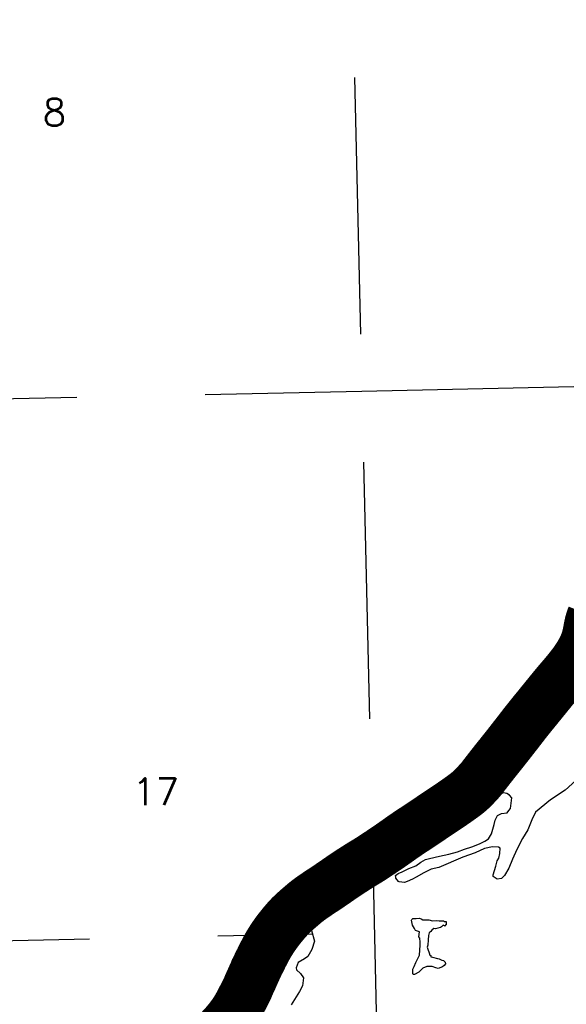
# Model space of a CAD drawing. Header units: feet. Extents: x 18803 to 104580, y -6601 to 116448.
# Tile 51 of 95: x 25977 to 31304, y 98752 to 108346. Entities that reach past the tile are written whole.
import ezdxf

# ---------------------------------------------------------------- set-up
doc = ezdxf.new("R2010")
doc.units = ezdxf.units.FT
doc.header["$LTSCALE"] = 100
doc.header["$MEASUREMENT"] = 0
doc.linetypes.add('DASHED', pattern=[0.75, 0.5, -0.25])
for name, color, linetype in [('ELPC BOLD TITLE SHEET', 3, 'Continuous'), ('ELPC-XIST', 6, 'Continuous'), ('ELRGOV-SECTION', 253, 'DASHED'), ('ET-SEC NUMBS', 253, 'Continuous'), ('SL-VICINITY MAP', 2, 'Continuous')]:
    doc.layers.add(name, color=color, linetype=linetype)
doc.styles.add('L2640', font='simplex.shx', dxfattribs={"height": 264})

msp = doc.modelspace()

# ---------------------------------------------------------------- linework, layer by layer
at = {"layer": 'ELPC BOLD TITLE SHEET', "const_width": 500}
msp.add_lwpolyline([(27923.10710400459, 98495.82380914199), (27935.69935028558, 98508.54735697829), (27956.1999369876, 98530.23041120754), (27956.76836106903, 98530.84408680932), (27974.23430977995, 98550.09207388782), (27987.43952828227, 98565.25253031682), (27987.97902673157, 98565.88482795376), (28010.17684822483, 98592.44531966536), (28016.3496858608, 98600.12856402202), (28016.71697696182, 98600.59254567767), (28043.17854849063, 98634.52060483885), (28043.63058927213, 98635.11110386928), (28043.69646329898, 98635.20441585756), (28067.88413518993, 98669.56773353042), (28068.47457490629, 98670.42980209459), (28073.34536315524, 98677.7402939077), (28091.14698254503, 98706.37396250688), (28091.52730556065, 98706.9982100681), (28099.27481409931, 98719.9770430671), (28113.23363720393, 98744.60046302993), (28113.54897016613, 98745.16742480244), (28123.17891118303, 98762.818779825), (28134.04290095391, 98783.74430085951), (28134.12353643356, 98783.90047619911), (28146.28811074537, 98807.59186069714), (28146.44726735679, 98807.89840672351), (28154.43900551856, 98823.12209569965), (28154.7125297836, 98823.65325913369), (28168.33721246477, 98850.63105572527), (28168.39666953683, 98850.7482875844), (28173.18894686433, 98860.15744606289), (28173.30545325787, 98860.38808880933), (28187.32732522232, 98888.37754454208), (28187.47374813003, 98888.67284766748), (28187.4829417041, 98888.6915705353), (28187.48739822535, 98888.700660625), (28187.49185485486, 98888.70974513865), (28196.69190038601, 98907.48133344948), (28196.72668547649, 98907.55248081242), (28200.09421135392, 98914.45699341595), (28203.28661534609, 98922.34467151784), (28203.41217088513, 98922.65859949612), (28206.06948885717, 98929.382895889), (28208.17977269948, 98935.66163450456), (28210.06980563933, 98940.41429917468), (28210.72139181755, 98941.95381144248), (28212.8962943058, 98946.79318911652), (28215.23935704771, 98951.53541579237), (28215.39826925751, 98951.85304113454), (28217.58960896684, 98956.1787855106), (28218.06490804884, 98957.15521651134), (28220.55646997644, 98962.48792587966), (28220.57349809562, 98962.52454855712), (28220.59056857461, 98962.56114479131), (28222.10772676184, 98965.82960259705), (28222.65649643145, 98967.08072066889), (28225.73521365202, 98974.52748047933), (28225.93434290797, 98974.99815957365), (28226.44316656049, 98976.1738717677), (28230.59557985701, 98985.36393838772), (28231.36342922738, 98986.98238771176), (28231.37696668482, 98987.01088268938), (28234.7898735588, 98994.18493021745), (28236.77312721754, 98998.25888011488), (28237.29361048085, 98999.27504346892), (28238.94943604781, 99002.3517150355), (28239.94678764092, 99004.40291618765), (28241.60264851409, 99008.19781799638), (28243.50910001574, 99012.68691637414), (28243.65051607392, 99013.02594711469), (28245.89648633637, 99018.50930694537), (28246.77766582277, 99020.71637537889), (28250.16748995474, 99028.56313434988), (28252.05748298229, 99032.7433541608), (28252.07033915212, 99032.7719109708), (28252.08328340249, 99032.80058222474), (28254.34386325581, 99037.82927228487), (28254.35403003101, 99037.85181149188), (28254.36419905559, 99037.87440612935), (28258.60694070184, 99047.26975373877), (28258.95495572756, 99048.01136878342), (28262.95824229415, 99056.86962708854), (28265.87281587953, 99063.0318824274), (28265.9458328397, 99063.18506098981), (28266.99281863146, 99065.36447719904), (28269.7525023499, 99071.0548171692), (28271.31468166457, 99075.0543793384), (28271.85981751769, 99076.8578392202), (28272.31181199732, 99078.22573586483), (28272.63751624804, 99079.1333156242), (28273.44654790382, 99081.77149974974), (28274.1750462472, 99083.9248055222), (28277.53047748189, 99089.43597950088), (28278.79743958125, 99091.73958689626), (28279.02374968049, 99092.19776931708), (28283.9173658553, 99102.83713952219), (28284.29112239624, 99103.68347766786), (28285.22246624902, 99105.88242065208), (28285.73203218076, 99107.02062947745), (28288.84309596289, 99113.60886429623), (28289.04345151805, 99114.0414068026), (28291.56856104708, 99119.60004444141), (28292.0534012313, 99120.62151001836), (28292.94234300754, 99122.41634227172), (28293.18548053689, 99122.91734132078), (28296.34288866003, 99129.55846499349), (28296.4942623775, 99129.88083620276), (28297.57021328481, 99132.20104996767), (28298.51729708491, 99134.37363128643), (28298.55832478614, 99134.46809131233), (28300.71477156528, 99139.45115248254), (28304.04345690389, 99146.5162734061), (28305.42520307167, 99148.96603650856), (28310.11615140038, 99158.39180390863), (28316.70192496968, 99170.69144698), (28320.12151933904, 99177.19210452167), (28320.6680669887, 99178.27101146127), (28327.51381685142, 99192.31670171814), (28327.56772037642, 99192.42685297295), (28334.18165105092, 99205.8881325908), (28334.31168313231, 99206.15541971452), (28338.71770007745, 99215.3028992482), (28338.99406265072, 99215.8647172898), (28349.30717332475, 99236.39915646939), (28352.77324464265, 99243.15059949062), (28352.82004070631, 99243.2414499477), (28365.60672865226, 99267.98359467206), (28368.86595552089, 99274.22951810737), (28369.02766586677, 99274.53599806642), (28382.76862023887, 99300.29288516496), (28385.58226123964, 99305.39747908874), (28385.83138767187, 99305.84239209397), (28400.21251929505, 99331.127612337), (28404.14962510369, 99337.69338367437), (28404.3737652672, 99338.06242123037), (28418.51174916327, 99361.04572100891), (28425.30046208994, 99371.97984574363), (28425.5501332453, 99372.37641599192), (28437.46402773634, 99391.04006090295), (28448.18337730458, 99407.28596146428), (28448.70046724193, 99408.04878764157), (28457.4097026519, 99420.55826554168), (28471.8143993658, 99441.13153120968), (28472.09672138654, 99441.52925743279), (28478.09835410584, 99449.86947239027), (28495.16373179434, 99472.87110374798), (28495.5530283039, 99473.38673981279), (28499.60488331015, 99478.6611595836), (28521.21312917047, 99505.74935016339), (28521.33737378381, 99505.90429848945), (28522.83395780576, 99507.76122273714), (28522.85990755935, 99507.79331461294), (28522.88584042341, 99507.82545453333), (28546.64387102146, 99537.17519572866), (28547.68316479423, 99538.42741218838), (28548.11506516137, 99538.93901026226), (28570.54684440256, 99565.06272322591), (28578.8820007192, 99574.46902672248), (28579.2313511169, 99574.85821239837), (28593.67555769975, 99590.74323030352), (28611.42268577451, 99609.78659845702), (28611.89109972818, 99610.28094360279), (28616.21586512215, 99614.76999873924), (28640.0258381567, 99637.50111271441), (28646.93895647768, 99644.0458777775), (28647.66375060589, 99644.71480776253), (28665.46698672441, 99660.73187617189), (28665.47127799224, 99660.7357350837), (28665.4757535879, 99660.73976101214), (28684.25470299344, 99677.62407109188), (28684.75237744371, 99678.06376683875), (28691.73411623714, 99684.12483511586), (28718.40409319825, 99707.00620788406), (28718.48630625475, 99707.07694227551), (28722.85982248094, 99710.85048839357), (28722.86720239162, 99710.85686082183), (28722.87466958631, 99710.86330531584), (28744.49672565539, 99729.5383592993), (28759.32251942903, 99741.92426380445), (28759.9847326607, 99742.46524387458), (28769.42710648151, 99750.00739073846), (28794.74395230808, 99769.69065335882), (28794.75493109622, 99769.69918623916), (28795.49599362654, 99770.24632410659), (28821.73639828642, 99789.14740345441), (28830.54309956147, 99795.41172481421), (28831.04956239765, 99795.76611542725), (28849.98545237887, 99808.79944329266), (28865.32796436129, 99819.23502626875), (28878.6992882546, 99828.54744433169), (28898.21283912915, 99841.69669948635), (28898.46084179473, 99841.86250986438), (28907.00552528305, 99847.53053017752), (28933.17696574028, 99864.55250589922), (28933.33486632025, 99864.65467914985), (28936.33932946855, 99866.58881377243), (28936.71925263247, 99866.83644335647), (28967.1853671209, 99886.94051891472), (28967.30531377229, 99887.01997791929), (28967.6155894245, 99887.22632013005), (28997.41519396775, 99907.43132581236), (28997.53182462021, 99907.51070499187), (29000.43929418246, 99909.49702769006), (29000.44751419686, 99909.5026513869), (29000.46135575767, 99909.51211092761), (29025.96288200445, 99926.95890895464), (29033.50267831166, 99932.1625219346), (29033.69033843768, 99932.29125258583), (29054.68985480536, 99946.6091147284), (29054.98182087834, 99946.81005231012), (29069.60841330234, 99956.97049538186), (29069.64563492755, 99956.99644286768), (29069.68288165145, 99957.02234713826), (29081.84798553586, 99965.51278418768), (29105.76739767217, 99981.96691104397), (29106.40383902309, 99982.38916504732), (29131.45901817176, 99999.09708375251), (29131.7227291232, 99999.274390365), (29143.46934921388, 100007.2372804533), (29143.82994497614, 100007.4789960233), (29158.51703076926, 100017.2137538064), (29158.99976255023, 100017.5385438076), (29179.56213613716, 100031.5808791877), (29194.42127600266, 100041.7913624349), (29217.4805686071, 100056.286136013), (29235.38866759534, 100067.6341165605), (29235.79485846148, 100067.8948231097), (29256.85518182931, 100081.5850716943), (29257.07450430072, 100081.7266494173), (29277.21803741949, 100094.6389604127), (29320.28942268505, 100121.3853851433), (29364.32481141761, 100147.6284565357), (29365.03541767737, 100148.0637126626), (29372.88780694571, 100153.0054781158), (29372.98738502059, 100153.0679059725), (29408.89589893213, 100175.4934842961), (29409.30627876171, 100175.753995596), (29411.06778364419, 100176.8904976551), (29448.96426573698, 100202.3390097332), (29449.45654018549, 100202.6629619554), (29454.24674834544, 100205.7515943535), (29454.47141934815, 100205.8978101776), (29489.32907515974, 100228.7941288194), (29500.57149691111, 100236.4190254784), (29500.57336104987, 100236.4202898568), (29530.14051938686, 100256.4756967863), (29530.16723881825, 100256.4938792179), (29530.19386834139, 100256.5119615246), (29544.77654925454, 100266.4461631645), (29572.73876921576, 100285.3577580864), (29572.76998464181, 100285.3788427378), (29589.76317318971, 100296.8422151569), (29590.15582680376, 100297.1114771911), (29616.84816542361, 100315.7167668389), (29616.87392917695, 100315.7347819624), (29616.89970793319, 100315.752769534), (29636.6109756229, 100329.5503710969), (29636.85679044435, 100329.7241657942), (29662.33840876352, 100347.9204375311), (29662.43979006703, 100347.9925448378), (29683.82471073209, 100363.1419404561), (29683.85269209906, 100363.1616992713), (29683.88063651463, 100363.1814742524), (29708.85508344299, 100380.7980250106), (29709.12221344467, 100380.9845998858), (29729.80932055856, 100395.2906537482), (29754.49771492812, 100412.1480851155), (29769.69096909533, 100422.6348785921), (29797.28336524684, 100441.3546362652), (29797.69204810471, 100441.628121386), (29800.06652872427, 100443.1953127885), (29823.811101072, 100458.0693167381), (29877.90065099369, 100494.2134151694), (29886.52956639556, 100499.8719794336), (29886.66416964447, 100499.9607652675), (29902.30616165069, 100510.3387442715), (29902.3175440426, 100510.3462999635), (29920.05277436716, 100522.1250032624), (29920.12977383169, 100522.1763230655), (29938.88505797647, 100534.7208869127), (29939.05994751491, 100534.8388341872), (29957.14339873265, 100547.1354848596), (29957.43547466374, 100547.3313367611), (29958.2186250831, 100547.8491474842), (29958.29184215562, 100547.8977285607), (29976.87037859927, 100560.2683949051), (29977.06815723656, 100560.401332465), (29996.65578914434, 100573.6912454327), (30018.82774159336, 100588.5164741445), (30039.66452902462, 100602.2916678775), (30042.96266575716, 100604.4923157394), (30042.9598939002, 100604.4904663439), (30071.01990966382, 100623.2113006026), (30071.04195486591, 100623.2259641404), (30071.06407082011, 100623.2407043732), (30105.49440828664, 100646.1192325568), (30105.5343255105, 100646.1458062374), (30125.56605648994, 100659.5059994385), (30142.304844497, 100670.7950213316), (30142.41291880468, 100670.8682764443), (30178.59471537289, 100695.5164515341), (30178.71786455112, 100695.6008294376), (30209.51617115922, 100716.8245447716), (30213.94696649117, 100719.9321965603), (30213.97618676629, 100719.9526071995), (30214.00534687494, 100719.9730310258), (30247.10101364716, 100743.0592561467), (30247.33342996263, 100743.2231792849), (30280.83005936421, 100767.1093745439), (30281.20531381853, 100767.381736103), (30288.99722913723, 100773.1373945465), (30289.09945323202, 100773.2125480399), (30316.20039497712, 100793.0425470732), (30316.50026885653, 100793.2648724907), (30327.02088865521, 100801.1676552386), (30352.44705050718, 100821.937508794), (30352.99964382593, 100822.3999171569), (30360.74976732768, 100829.0426967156), (30389.02728210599, 100854.7021258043), (30389.6544176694, 100855.2876529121), (30391.52942627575, 100857.0887723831), (30424.103476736, 100891.5279255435), (30424.58293711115, 100892.0480019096), (30428.48457340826, 100896.3903281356), (30428.8381013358, 100896.7763639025), (30459.14802296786, 100929.2500582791), (30459.62119797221, 100929.7694397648), (30464.11296993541, 100934.8208959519), (30486.81759396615, 100962.4198115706), (30492.55608663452, 100969.9838929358), (30492.74296427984, 100970.2329745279), (30504.92992320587, 100986.6586121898), (30505.3448514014, 100987.2038006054), (30523.42050339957, 101010.360948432), (30553.51797423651, 101049.0897109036), (30570.06364434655, 101070.1444367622), (30580.66888060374, 101083.7437314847), (30584.90917608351, 101089.1558788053), (30589.90162626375, 101095.5461710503), (30589.94677557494, 101095.6038013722), (30599.31231937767, 101107.5251843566), (30599.39754624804, 101107.6331037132), (30608.85713911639, 101119.5490120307), (30616.86064781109, 101129.7077569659), (30617.97576872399, 101131.1003914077), (30618.00944841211, 101131.1423671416), (30626.86683720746, 101142.1590617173), (30626.86947632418, 101142.1623457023), (30626.87194861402, 101142.1654211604), (30635.52788419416, 101152.9381065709), (30635.61408199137, 101153.0448197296), (30644.27994601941, 101163.7168752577), (30644.30833954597, 101163.7517813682), (30649.72213453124, 101170.3957894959), (30649.89466333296, 101170.6097739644), (30653.17640180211, 101174.7234214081), (30661.96298564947, 101185.8167257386), (30670.73645633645, 101196.9818186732), (30670.81116998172, 101197.0764621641), (30679.73760547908, 101208.3321227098), (30679.75480330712, 101208.3537853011), (30682.56633926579, 101211.8915238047), (30682.57217668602, 101211.8988611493), (30682.57804641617, 101211.9062443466), (30688.73684864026, 101219.6447974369), (30688.80464298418, 101219.7296350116), (30697.75643345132, 101230.886367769), (30706.23445974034, 101241.8746074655), (30706.51059076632, 101242.2265273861), (30714.75970948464, 101252.5651240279), (30714.76854687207, 101252.5761824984), (30714.7773387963, 101252.587195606), (30715.68898596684, 101253.727340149), (30715.69268544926, 101253.7319701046), (30715.69648145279, 101253.7367187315), (30724.90108572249, 101265.258976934), (30724.95708078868, 101265.3288409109), (30734.12200200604, 101276.7262085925), (30743.3690862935, 101288.4821841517), (30743.37559801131, 101288.490472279), (30743.38210488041, 101288.4987477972), (30746.53032856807, 101292.5073855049), (30753.04616165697, 101300.8253532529), (30762.9338994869, 101313.5591142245), (30763.01575687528, 101313.6640174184), (30773.29909257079, 101326.7781163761), (30777.29268141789, 101331.9067294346), (30777.35207300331, 101331.9832737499), (30783.62336237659, 101340.0947080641), (30783.67665616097, 101340.1634186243), (30793.88681836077, 101353.2850188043), (30803.840642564, 101366.1833980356), (30803.99965579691, 101366.3875020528), (30807.29830513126, 101370.5817045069), (30807.31807722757, 101370.6067561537), (30807.33783888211, 101370.6318529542), (30813.95743634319, 101379.0090304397), (30813.97713483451, 101379.0340462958), (30813.99685638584, 101379.0590336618), (30823.58734040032, 101391.2525450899), (30832.67541745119, 101403.0185128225), (30832.72809223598, 101403.0864952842), (30836.7528315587, 101408.2646066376), (30836.81758823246, 101408.3482424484), (30841.5865239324, 101414.5313233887), (30841.5990063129, 101414.5474953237), (30850.49123432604, 101426.0596286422), (30850.49791884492, 101426.0682930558), (30850.50470387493, 101426.0770806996), (30859.87783447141, 101438.2312896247), (30859.88730972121, 101438.2435963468), (30859.89635364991, 101438.2553300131), (30865.83595321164, 101445.9743135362), (30865.85849343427, 101446.0034499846), (30865.8808766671, 101446.0325381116), (30869.6340940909, 101450.883953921), (30869.64970728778, 101450.9041167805), (30879.37143267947, 101463.446655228), (30888.84189926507, 101475.7672316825), (30888.86136886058, 101475.7926498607), (30888.88089333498, 101475.8180801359), (30895.09839569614, 101483.9448455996), (30898.52582812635, 101488.3279556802), (30898.55546484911, 101488.3657891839), (30908.30925600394, 101500.7952717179), (30908.43613890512, 101500.9557306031), (30918.04081004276, 101513.009691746), (30918.07467928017, 101513.0521112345), (30925.91168155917, 101522.8475319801), (30925.93876369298, 101522.8814374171), (30927.38653251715, 101524.6969501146), (30927.39662728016, 101524.7096013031), (30936.55388969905, 101536.178877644), (30936.64390318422, 101536.2910034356), (30945.89275003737, 101547.749145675), (30945.90123965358, 101547.7596939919), (30945.91698737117, 101547.7792174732), (30955.09419721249, 101559.1817989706), (30955.1223036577, 101559.2168542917), (30955.13613044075, 101559.2340340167), (30957.94165030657, 101562.7377747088), (30957.96935026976, 101562.7724254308), (30964.42224753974, 101570.8581512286), (30964.49533170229, 101570.949322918), (30974.06833712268, 101582.8387075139), (30974.16501349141, 101582.9580817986), (30984.14104832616, 101595.2051154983), (30990.98643026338, 101603.6779405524), (30994.77136916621, 101608.2977531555), (30994.79064421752, 101608.3212535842), (31006.12498929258, 101622.1248265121), (31006.19102713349, 101622.2049411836), (31017.60546831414, 101635.9992255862), (31023.02887452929, 101642.6591300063), (31023.12489210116, 101642.7777102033), (31028.5843175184, 101649.5584478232), (31028.60607212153, 101649.5854327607), (31039.21900747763, 101662.7330237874), (31039.22965955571, 101662.7462117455), (31049.61941885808, 101675.601394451), (31049.63693673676, 101675.6231367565), (31049.65449693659, 101675.6448865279), (31053.6133627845, 101680.5637514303), (31053.63544184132, 101680.5910759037), (31053.65767950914, 101680.6186686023), (31060.13676595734, 101688.6264494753), (31060.17904731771, 101688.6785780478), (31070.87832946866, 101701.8369684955), (31070.90456570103, 101701.8691851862), (31081.74086465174, 101715.1551164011), (31081.79500401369, 101715.2212855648), (31083.41470088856, 101717.194655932), (31083.45799221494, 101717.2475330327), (31092.75793256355, 101728.6353190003), (31103.70237215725, 101742.210103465), (31103.79002085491, 101742.3182654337), (31112.59763507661, 101753.1320936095), (31114.94085945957, 101755.9878967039), (31126.18108319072, 101769.7726035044), (31126.19190586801, 101769.7859002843), (31126.20225471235, 101769.7985994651), (31137.53173879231, 101783.7266342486), (31137.54022444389, 101783.7370814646), (31137.54866555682, 101783.7474636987), (31140.95002816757, 101787.9371641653), (31140.96380243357, 101787.9541443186), (31149.03701365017, 101797.9142669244), (31149.03922123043, 101797.916991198), (31149.03981860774, 101797.9177282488), (31160.72861025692, 101812.3441718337), (31160.78789371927, 101812.4170893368), (31167.70194929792, 101820.8921140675), (31167.70571286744, 101820.8967238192), (31167.71027188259, 101820.9023106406), (31172.66366200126, 101826.9679662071), (31172.72700355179, 101827.0452493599), (31184.77793203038, 101841.6952742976), (31184.819879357, 101841.7461471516), (31194.21033027, 101853.1075693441), (31197.05175040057, 101856.5108354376), (31209.49054727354, 101871.4925942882), (31209.60885657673, 101871.6341507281), (31220.96210282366, 101885.1287661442), (31222.3281898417, 101886.7168162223), (31222.34371908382, 101886.7348535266), (31235.3647861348, 101901.8462133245), (31235.36896817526, 101901.8510655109), (31247.77379562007, 101916.2401200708), (31248.62800105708, 101917.2388146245), (31261.98854497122, 101932.7352736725), (31274.91719599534, 101947.8960590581), (31274.93117723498, 101947.9124159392), (31274.94544899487, 101947.9291386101), (31275.41494866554, 101948.4779398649), (31288.82104318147, 101964.353911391), (31288.82462266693, 101964.358152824), (31288.82799570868, 101964.3621480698), (31301.71908651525, 101979.6402162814), (31301.92472648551, 101979.8868345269), (31302.09595819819, 101980.0946376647), (31314.90749539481, 101995.7578288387), (31314.91645482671, 101995.7687764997), (31326.97431918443, 102010.4943818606), (31327.15647686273, 102010.7192467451), (31327.36074681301, 102010.9741411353), (31339.25804207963, 102026.0689278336), (31351.08759352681, 102041.1763528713), (31351.9443962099, 102042.2788645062), (31351.97990865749, 102042.3246606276), (31362.53428406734, 102055.9650535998), (31373.5882591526, 102070.5381033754), (31377.00821623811, 102075.1010618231), (31377.34394365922, 102075.5590702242), (31383.69957923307, 102084.4259973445), (31393.49992852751, 102098.2903445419), (31400.09313878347, 102107.6964623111), (31400.41386696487, 102108.1646382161), (31402.91720738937, 102111.9043042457), (31412.06208085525, 102125.6810963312), (31421.18766975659, 102139.6569710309), (31421.94104324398, 102140.8298468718), (31422.17309432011, 102141.1976025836), (31430.07686584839, 102153.9503492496), (31438.78264193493, 102168.3280452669), (31442.18227972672, 102174.1265536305), (31442.45498878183, 102174.6026682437), (31447.23924783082, 102183.1548438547), (31455.49816029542, 102198.361328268), (31460.3865348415, 102207.6018011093), (31460.64585625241, 102208.1048266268), (31463.53652355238, 102213.8611337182), (31471.3812462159, 102229.7504931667), (31476.4745824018, 102240.3389825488), (31476.82024615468, 102241.0873134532), (31478.9706874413, 102245.9407491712), (31486.02684810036, 102262.4630724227), (31490.51673307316, 102273.3794843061), (31490.89300426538, 102274.3477340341), (31492.62462110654, 102279.0753796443), (31498.44185219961, 102296.0102139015), (31502.67672187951, 102308.819694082), (31502.93883591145, 102309.6575762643), (31503.94818871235, 102313.07631903), (31508.53550965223, 102330.4017857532), (31512.85070990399, 102347.6055135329), (31513.12752263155, 102348.779120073), (31513.28562233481, 102349.4921535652), (31516.4014206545, 102364.495648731), (31519.59725132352, 102380.7997945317), (31521.60933203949, 102391.2432768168), (31521.64612477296, 102391.4381341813), (31522.55410257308, 102396.3466800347), (31522.57122875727, 102396.4383675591), (31525.35530159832, 102411.2001990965), (31525.37255311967, 102411.2908087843), (31528.15228421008, 102425.7543128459), (31528.18457111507, 102425.9195005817), (31529.5516996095, 102432.7989577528), (31531.45755907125, 102441.5617680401), (31531.48911287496, 102441.7049522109), (31535.16970843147, 102458.1911021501), (31535.23105707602, 102458.4593566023), (31538.67041861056, 102473.1480390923), (31539.07223536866, 102474.6071059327), (31539.27123808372, 102475.2936544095), (31543.93277732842, 102490.6051798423), (31544.03887170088, 102490.9454314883), (31548.7434207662, 102505.6836544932), (31548.83400141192, 102505.9621514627), (31550.74743675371, 102511.737518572), (31553.8725304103, 102520.0746162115), (31554.06186502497, 102520.5649506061), (31559.64164975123, 102534.6016558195)], dxfattribs=at)
at = {"layer": 'ELPC-XIST'}
msp.add_lwpolyline([(28113.54897016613, 98745.16742480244), (28123.17891118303, 98762.818779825), (28134.04290095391, 98783.74430085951), (28134.12353643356, 98783.90047619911), (28146.28811074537, 98807.59186069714), (28146.44726735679, 98807.89840672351), (28154.43900551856, 98823.12209569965), (28154.7125297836, 98823.65325913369), (28168.33721246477, 98850.63105572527), (28168.39666953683, 98850.7482875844), (28173.18894686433, 98860.15744606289), (28173.30545325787, 98860.38808880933), (28187.32732522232, 98888.37754454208), (28187.47374813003, 98888.67284766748), (28187.4829417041, 98888.6915705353), (28187.48739822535, 98888.700660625), (28187.49185485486, 98888.70974513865), (28196.69190038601, 98907.48133344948), (28196.72668547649, 98907.55248081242), (28200.09421135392, 98914.45699341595), (28203.28661534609, 98922.34467151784), (28203.41217088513, 98922.65859949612), (28206.06948885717, 98929.382895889), (28208.17977269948, 98935.66163450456), (28210.06980563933, 98940.41429917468), (28210.72139181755, 98941.95381144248), (28212.8962943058, 98946.79318911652), (28215.23935704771, 98951.53541579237), (28215.39826925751, 98951.85304113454), (28217.58960896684, 98956.1787855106), (28218.06490804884, 98957.15521651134), (28220.55646997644, 98962.48792587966), (28220.57349809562, 98962.52454855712), (28220.59056857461, 98962.56114479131), (28222.10772676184, 98965.82960259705), (28222.65649643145, 98967.08072066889), (28225.73521365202, 98974.52748047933), (28225.93434290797, 98974.99815957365), (28226.44316656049, 98976.1738717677), (28230.59557985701, 98985.36393838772), (28231.36342922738, 98986.98238771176), (28231.37696668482, 98987.01088268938), (28234.7898735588, 98994.18493021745), (28236.77312721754, 98998.25888011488), (28237.29361048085, 98999.27504346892), (28238.94943604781, 99002.3517150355), (28239.94678764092, 99004.40291618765), (28241.60264851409, 99008.19781799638), (28243.50910001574, 99012.68691637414), (28243.65051607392, 99013.02594711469), (28245.89648633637, 99018.50930694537), (28246.77766582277, 99020.71637537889), (28250.16748995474, 99028.56313434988), (28252.05748298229, 99032.7433541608), (28252.07033915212, 99032.7719109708), (28252.08328340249, 99032.80058222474), (28254.34386325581, 99037.82927228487), (28254.35403003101, 99037.85181149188), (28254.36419905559, 99037.87440612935), (28258.60694070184, 99047.26975373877), (28258.95495572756, 99048.01136878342), (28262.95824229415, 99056.86962708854), (28265.87281587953, 99063.0318824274), (28265.9458328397, 99063.18506098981), (28266.99281863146, 99065.36447719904), (28269.7525023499, 99071.0548171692), (28271.31468166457, 99075.0543793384), (28271.85981751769, 99076.8578392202), (28272.31181199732, 99078.22573586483), (28272.63751624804, 99079.1333156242), (28273.44654790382, 99081.77149974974), (28274.1750462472, 99083.9248055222), (28277.53047748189, 99089.43597950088), (28278.79743958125, 99091.73958689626), (28279.02374968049, 99092.19776931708), (28283.9173658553, 99102.83713952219), (28284.29112239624, 99103.68347766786), (28285.22246624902, 99105.88242065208), (28285.73203218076, 99107.02062947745), (28288.84309596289, 99113.60886429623), (28289.04345151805, 99114.0414068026), (28291.56856104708, 99119.60004444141), (28292.0534012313, 99120.62151001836), (28292.94234300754, 99122.41634227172), (28293.18548053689, 99122.91734132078), (28296.34288866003, 99129.55846499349), (28296.4942623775, 99129.88083620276), (28297.57021328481, 99132.20104996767), (28298.51729708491, 99134.37363128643), (28298.55832478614, 99134.46809131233), (28300.71477156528, 99139.45115248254), (28304.04345690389, 99146.5162734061), (28305.42520307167, 99148.96603650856), (28310.11615140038, 99158.39180390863), (28316.70192496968, 99170.69144698), (28320.12151933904, 99177.19210452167), (28320.6680669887, 99178.27101146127), (28327.51381685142, 99192.31670171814), (28327.56772037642, 99192.42685297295), (28334.18165105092, 99205.8881325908), (28334.31168313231, 99206.15541971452), (28338.71770007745, 99215.3028992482), (28338.99406265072, 99215.8647172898), (28349.30717332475, 99236.39915646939), (28352.77324464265, 99243.15059949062), (28352.82004070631, 99243.2414499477), (28365.60672865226, 99267.98359467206), (28368.86595552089, 99274.22951810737), (28369.02766586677, 99274.53599806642), (28382.76862023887, 99300.29288516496), (28385.58226123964, 99305.39747908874), (28385.83138767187, 99305.84239209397), (28400.21251929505, 99331.127612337), (28404.14962510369, 99337.69338367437), (28404.3737652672, 99338.06242123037), (28418.51174916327, 99361.04572100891), (28425.30046208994, 99371.97984574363), (28425.5501332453, 99372.37641599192), (28437.46402773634, 99391.04006090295), (28448.18337730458, 99407.28596146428), (28448.70046724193, 99408.04878764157), (28457.4097026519, 99420.55826554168), (28471.8143993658, 99441.13153120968), (28472.09672138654, 99441.52925743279), (28478.09835410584, 99449.86947239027), (28495.16373179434, 99472.87110374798), (28495.5530283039, 99473.38673981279), (28499.60488331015, 99478.6611595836), (28521.21312917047, 99505.74935016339), (28521.33737378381, 99505.90429848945), (28522.83395780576, 99507.76122273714), (28522.85990755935, 99507.79331461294), (28522.88584042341, 99507.82545453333), (28546.64387102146, 99537.17519572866), (28547.68316479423, 99538.42741218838), (28548.11506516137, 99538.93901026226), (28570.54684440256, 99565.06272322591), (28578.8820007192, 99574.46902672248), (28579.2313511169, 99574.85821239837), (28593.67555769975, 99590.74323030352), (28611.42268577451, 99609.78659845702), (28611.89109972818, 99610.28094360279), (28616.21586512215, 99614.76999873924), (28640.0258381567, 99637.50111271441), (28646.93895647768, 99644.0458777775), (28647.66375060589, 99644.71480776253), (28665.46698672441, 99660.73187617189), (28665.47127799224, 99660.7357350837), (28665.4757535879, 99660.73976101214), (28684.25470299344, 99677.62407109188), (28684.75237744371, 99678.06376683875), (28691.73411623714, 99684.12483511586), (28718.40409319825, 99707.00620788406), (28718.48630625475, 99707.07694227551), (28722.85982248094, 99710.85048839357), (28722.86720239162, 99710.85686082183), (28722.87466958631, 99710.86330531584), (28744.49672565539, 99729.5383592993), (28759.32251942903, 99741.92426380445), (28759.9847326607, 99742.46524387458), (28769.42710648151, 99750.00739073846), (28794.74395230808, 99769.69065335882), (28794.75493109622, 99769.69918623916), (28795.49599362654, 99770.24632410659), (28821.73639828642, 99789.14740345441), (28830.54309956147, 99795.41172481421), (28831.04956239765, 99795.76611542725), (28849.98545237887, 99808.79944329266), (28865.32796436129, 99819.23502626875), (28878.6992882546, 99828.54744433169), (28898.21283912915, 99841.69669948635), (28898.46084179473, 99841.86250986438), (28907.00552528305, 99847.53053017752), (28933.17696574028, 99864.55250589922), (28933.33486632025, 99864.65467914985), (28936.33932946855, 99866.58881377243), (28936.71925263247, 99866.83644335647), (28967.1853671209, 99886.94051891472), (28967.30531377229, 99887.01997791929), (28967.6155894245, 99887.22632013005), (28997.41519396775, 99907.43132581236), (28997.53182462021, 99907.51070499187), (29000.43929418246, 99909.49702769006), (29000.44751419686, 99909.5026513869), (29000.46135575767, 99909.51211092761), (29025.96288200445, 99926.95890895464), (29033.50267831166, 99932.1625219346), (29033.69033843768, 99932.29125258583), (29054.68985480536, 99946.6091147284), (29054.98182087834, 99946.81005231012), (29069.60841330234, 99956.97049538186), (29069.64563492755, 99956.99644286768), (29069.68288165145, 99957.02234713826), (29081.84798553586, 99965.51278418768), (29105.76739767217, 99981.96691104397), (29106.40383902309, 99982.38916504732), (29131.45901817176, 99999.09708375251), (29131.7227291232, 99999.274390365), (29143.46934921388, 100007.2372804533), (29143.82994497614, 100007.4789960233), (29158.51703076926, 100017.2137538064), (29158.99976255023, 100017.5385438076), (29179.56213613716, 100031.5808791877), (29194.42127600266, 100041.7913624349), (29217.4805686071, 100056.286136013), (29235.38866759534, 100067.6341165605), (29235.79485846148, 100067.8948231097), (29256.85518182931, 100081.5850716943), (29257.07450430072, 100081.7266494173), (29277.21803741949, 100094.6389604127), (29320.28942268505, 100121.3853851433), (29364.32481141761, 100147.6284565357), (29365.03541767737, 100148.0637126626), (29372.88780694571, 100153.0054781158), (29372.98738502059, 100153.0679059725), (29408.89589893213, 100175.4934842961), (29409.30627876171, 100175.753995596), (29411.06778364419, 100176.8904976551), (29448.96426573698, 100202.3390097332), (29449.45654018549, 100202.6629619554), (29454.24674834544, 100205.7515943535), (29454.47141934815, 100205.8978101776), (29489.32907515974, 100228.7941288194), (29500.57149691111, 100236.4190254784), (29500.57336104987, 100236.4202898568), (29530.14051938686, 100256.4756967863), (29530.16723881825, 100256.4938792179), (29530.19386834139, 100256.5119615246), (29544.77654925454, 100266.4461631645), (29572.73876921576, 100285.3577580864), (29572.76998464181, 100285.3788427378), (29589.76317318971, 100296.8422151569), (29590.15582680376, 100297.1114771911), (29616.84816542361, 100315.7167668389), (29616.87392917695, 100315.7347819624), (29616.89970793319, 100315.752769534), (29636.6109756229, 100329.5503710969), (29636.85679044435, 100329.7241657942), (29662.33840876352, 100347.9204375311), (29662.43979006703, 100347.9925448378), (29683.82471073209, 100363.1419404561), (29683.85269209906, 100363.1616992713), (29683.88063651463, 100363.1814742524), (29708.85508344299, 100380.7980250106), (29709.12221344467, 100380.9845998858), (29729.80932055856, 100395.2906537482), (29754.49771492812, 100412.1480851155), (29769.69096909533, 100422.6348785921), (29797.28336524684, 100441.3546362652), (29797.69204810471, 100441.628121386), (29800.06652872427, 100443.1953127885), (29823.811101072, 100458.0693167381), (29877.90065099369, 100494.2134151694), (29886.52956639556, 100499.8719794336), (29886.66416964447, 100499.9607652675), (29902.30616165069, 100510.3387442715), (29902.3175440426, 100510.3462999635), (29920.05277436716, 100522.1250032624), (29920.12977383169, 100522.1763230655), (29938.88505797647, 100534.7208869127), (29939.05994751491, 100534.8388341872), (29957.14339873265, 100547.1354848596), (29957.43547466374, 100547.3313367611), (29958.2186250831, 100547.8491474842), (29958.29184215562, 100547.8977285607), (29976.87037859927, 100560.2683949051), (29977.06815723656, 100560.401332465), (29996.65578914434, 100573.6912454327), (30018.82774159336, 100588.5164741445), (30039.66452902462, 100602.2916678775), (30042.96266575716, 100604.4923157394), (30042.9598939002, 100604.4904663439), (30071.01990966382, 100623.2113006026), (30071.04195486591, 100623.2259641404), (30071.06407082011, 100623.2407043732), (30105.49440828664, 100646.1192325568), (30105.5343255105, 100646.1458062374), (30125.56605648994, 100659.5059994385), (30142.304844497, 100670.7950213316), (30142.41291880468, 100670.8682764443), (30178.59471537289, 100695.5164515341), (30178.71786455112, 100695.6008294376), (30209.51617115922, 100716.8245447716), (30213.94696649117, 100719.9321965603), (30213.97618676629, 100719.9526071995), (30214.00534687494, 100719.9730310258), (30247.10101364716, 100743.0592561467), (30247.33342996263, 100743.2231792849), (30280.83005936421, 100767.1093745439), (30281.20531381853, 100767.381736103), (30288.99722913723, 100773.1373945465), (30289.09945323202, 100773.2125480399), (30316.20039497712, 100793.0425470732), (30316.50026885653, 100793.2648724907), (30327.02088865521, 100801.1676552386), (30352.44705050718, 100821.937508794), (30352.99964382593, 100822.3999171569), (30360.74976732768, 100829.0426967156), (30389.02728210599, 100854.7021258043), (30389.6544176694, 100855.2876529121), (30391.52942627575, 100857.0887723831), (30424.103476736, 100891.5279255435), (30424.58293711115, 100892.0480019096), (30428.48457340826, 100896.3903281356), (30428.8381013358, 100896.7763639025), (30459.14802296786, 100929.2500582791), (30459.62119797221, 100929.7694397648), (30464.11296993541, 100934.8208959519), (30486.81759396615, 100962.4198115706), (30492.55608663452, 100969.9838929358), (30492.74296427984, 100970.2329745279), (30504.92992320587, 100986.6586121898), (30505.3448514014, 100987.2038006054), (30523.42050339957, 101010.360948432), (30553.51797423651, 101049.0897109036), (30570.06364434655, 101070.1444367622), (30580.66888060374, 101083.7437314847), (30584.90917608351, 101089.1558788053), (30589.90162626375, 101095.5461710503), (30589.94677557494, 101095.6038013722), (30599.31231937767, 101107.5251843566), (30599.39754624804, 101107.6331037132), (30608.85713911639, 101119.5490120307), (30616.86064781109, 101129.7077569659), (30617.97576872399, 101131.1003914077), (30618.00944841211, 101131.1423671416), (30626.86683720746, 101142.1590617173), (30626.86947632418, 101142.1623457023), (30626.87194861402, 101142.1654211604), (30635.52788419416, 101152.9381065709), (30635.61408199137, 101153.0448197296), (30644.27994601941, 101163.7168752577), (30644.30833954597, 101163.7517813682), (30649.72213453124, 101170.3957894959), (30649.89466333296, 101170.6097739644), (30653.17640180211, 101174.7234214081), (30661.96298564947, 101185.8167257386), (30670.73645633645, 101196.9818186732), (30670.81116998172, 101197.0764621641), (30679.73760547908, 101208.3321227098), (30679.75480330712, 101208.3537853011), (30682.56633926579, 101211.8915238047), (30682.57217668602, 101211.8988611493), (30682.57804641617, 101211.9062443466), (30688.73684864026, 101219.6447974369), (30688.80464298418, 101219.7296350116), (30697.75643345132, 101230.886367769), (30706.23445974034, 101241.8746074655), (30706.51059076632, 101242.2265273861), (30714.75970948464, 101252.5651240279), (30714.76854687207, 101252.5761824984), (30714.7773387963, 101252.587195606), (30715.68898596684, 101253.727340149), (30715.69268544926, 101253.7319701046), (30715.69648145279, 101253.7367187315), (30724.90108572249, 101265.258976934), (30724.95708078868, 101265.3288409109), (30734.12200200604, 101276.7262085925), (30743.3690862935, 101288.4821841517), (30743.37559801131, 101288.490472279), (30743.38210488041, 101288.4987477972), (30746.53032856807, 101292.5073855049), (30753.04616165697, 101300.8253532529), (30762.9338994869, 101313.5591142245), (30763.01575687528, 101313.6640174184), (30773.29909257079, 101326.7781163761), (30777.29268141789, 101331.9067294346), (30777.35207300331, 101331.9832737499), (30783.62336237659, 101340.0947080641), (30783.67665616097, 101340.1634186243), (30793.88681836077, 101353.2850188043), (30803.840642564, 101366.1833980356), (30803.99965579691, 101366.3875020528), (30807.29830513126, 101370.5817045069), (30807.31807722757, 101370.6067561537), (30807.33783888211, 101370.6318529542), (30813.95743634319, 101379.0090304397), (30813.97713483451, 101379.0340462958), (30813.99685638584, 101379.0590336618), (30823.58734040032, 101391.2525450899), (30832.67541745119, 101403.0185128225), (30832.72809223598, 101403.0864952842), (30836.7528315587, 101408.2646066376), (30836.81758823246, 101408.3482424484), (30841.5865239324, 101414.5313233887), (30841.5990063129, 101414.5474953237), (30850.49123432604, 101426.0596286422), (30850.49791884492, 101426.0682930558), (30850.50470387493, 101426.0770806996), (30859.87783447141, 101438.2312896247), (30859.88730972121, 101438.2435963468), (30859.89635364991, 101438.2553300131), (30865.83595321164, 101445.9743135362), (30865.85849343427, 101446.0034499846), (30865.8808766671, 101446.0325381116), (30869.6340940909, 101450.883953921), (30869.64970728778, 101450.9041167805), (30879.37143267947, 101463.446655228), (30888.84189926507, 101475.7672316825), (30888.86136886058, 101475.7926498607), (30888.88089333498, 101475.8180801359), (30895.09839569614, 101483.9448455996), (30898.52582812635, 101488.3279556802), (30898.55546484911, 101488.3657891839), (30908.30925600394, 101500.7952717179), (30908.43613890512, 101500.9557306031), (30918.04081004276, 101513.009691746), (30918.07467928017, 101513.0521112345), (30925.91168155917, 101522.8475319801), (30925.93876369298, 101522.8814374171), (30927.38653251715, 101524.6969501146), (30927.39662728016, 101524.7096013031), (30936.55388969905, 101536.178877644), (30936.64390318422, 101536.2910034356), (30945.89275003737, 101547.749145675), (30945.90123965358, 101547.7596939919), (30945.91698737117, 101547.7792174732), (30955.09419721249, 101559.1817989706), (30955.1223036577, 101559.2168542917), (30955.13613044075, 101559.2340340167), (30957.94165030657, 101562.7377747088), (30957.96935026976, 101562.7724254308), (30964.42224753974, 101570.8581512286), (30964.49533170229, 101570.949322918), (30974.06833712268, 101582.8387075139), (30974.16501349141, 101582.9580817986), (30984.14104832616, 101595.2051154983), (30990.98643026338, 101603.6779405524), (30994.77136916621, 101608.2977531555), (30994.79064421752, 101608.3212535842), (31006.12498929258, 101622.1248265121), (31006.19102713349, 101622.2049411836), (31017.60546831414, 101635.9992255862), (31023.02887452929, 101642.6591300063), (31023.12489210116, 101642.7777102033), (31028.5843175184, 101649.5584478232), (31028.60607212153, 101649.5854327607), (31039.21900747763, 101662.7330237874), (31039.22965955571, 101662.7462117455), (31049.61941885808, 101675.601394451), (31049.63693673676, 101675.6231367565), (31049.65449693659, 101675.6448865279), (31053.6133627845, 101680.5637514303), (31053.63544184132, 101680.5910759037), (31053.65767950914, 101680.6186686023), (31060.13676595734, 101688.6264494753), (31060.17904731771, 101688.6785780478), (31070.87832946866, 101701.8369684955), (31070.90456570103, 101701.8691851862), (31081.74086465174, 101715.1551164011), (31081.79500401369, 101715.2212855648), (31083.41470088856, 101717.194655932), (31083.45799221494, 101717.2475330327), (31092.75793256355, 101728.6353190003), (31103.70237215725, 101742.210103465), (31103.79002085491, 101742.3182654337), (31112.59763507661, 101753.1320936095), (31114.94085945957, 101755.9878967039), (31126.18108319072, 101769.7726035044), (31126.19190586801, 101769.7859002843), (31126.20225471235, 101769.7985994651), (31137.53173879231, 101783.7266342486), (31137.54022444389, 101783.7370814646), (31137.54866555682, 101783.7474636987), (31140.95002816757, 101787.9371641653), (31140.96380243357, 101787.9541443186), (31149.03701365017, 101797.9142669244), (31149.03922123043, 101797.916991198), (31149.03981860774, 101797.9177282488), (31160.72861025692, 101812.3441718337), (31160.78789371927, 101812.4170893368), (31167.70194929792, 101820.8921140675), (31167.70571286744, 101820.8967238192), (31167.71027188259, 101820.9023106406), (31172.66366200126, 101826.9679662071), (31172.72700355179, 101827.0452493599), (31184.77793203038, 101841.6952742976), (31184.819879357, 101841.7461471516), (31194.21033027, 101853.1075693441), (31197.05175040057, 101856.5108354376), (31209.49054727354, 101871.4925942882), (31209.60885657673, 101871.6341507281), (31220.96210282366, 101885.1287661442), (31222.3281898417, 101886.7168162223), (31222.34371908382, 101886.7348535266), (31235.3647861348, 101901.8462133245), (31235.36896817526, 101901.8510655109), (31247.77379562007, 101916.2401200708), (31248.62800105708, 101917.2388146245), (31261.98854497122, 101932.7352736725), (31274.91719599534, 101947.8960590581), (31274.93117723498, 101947.9124159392), (31274.94544899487, 101947.9291386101), (31275.41494866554, 101948.4779398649), (31288.82104318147, 101964.353911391), (31288.82462266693, 101964.358152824), (31288.82799570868, 101964.3621480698), (31301.71908651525, 101979.6402162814), (31301.92472648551, 101979.8868345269), (31302.09595819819, 101980.0946376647), (31314.90749539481, 101995.7578288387)], dxfattribs=at)
at = {"layer": 'ELRGOV-SECTION', "ltscale": 50}
msp.add_line((29064.18120498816, 115279.9352152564), (29802.74378233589, 83620.65793831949), dxfattribs=at)
for points in [[(19030.90108528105, 104508.3871762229), (24035.15974104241, 104614.0877909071), (29310.09535631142, 104726.8388167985), (34588.03415678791, 104842.9146727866), (36541.0920511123, 104885.8761073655)], [(19141.38503759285, 99231.57551802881), (24158.11681670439, 99337.53959167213), (28830.34026859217, 99437.40772766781)]]:
    msp.add_lwpolyline(points, dxfattribs=at)
at = {"layer": 'SL-VICINITY MAP'}
for points in [[(31433.91906657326, 100965.6239078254), (31294.66944841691, 100838.9151829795), (31149.20222905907, 100744.9279641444), (31004.11639974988, 100624.6967972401), (30969.12746753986, 100548.721035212), (30929.50383760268, 100452.9908015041), (30878.64911833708, 100366.9409110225), (30823.61897043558, 100261.1432231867), (30778.22167192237, 100165.3290836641), (30743.37576098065, 100079.5118411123), (30703.02475553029, 100006.7393411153), (30672.0923013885, 99976.75913842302), (30630.13172211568, 99969.58697385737), (30592.4034471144, 99998.56936483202), (30591.54178456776, 100014.962774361), (30616.39705912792, 100097.3536417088), (30630.82296397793, 100150.0622673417), (30646.02391809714, 100176.5326657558), (30655.16516110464, 100222.6021194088), (30659.17396541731, 100271.8781722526), (30643.25177037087, 100281.4903420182), (30584.92766307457, 100287.2051198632), (30506.04052841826, 100269.652761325), (30417.18636043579, 100228.9872526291), (30296.85432358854, 100184.5831056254), (30061.61486571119, 100086.0100858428), (29988.04213053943, 100068.5349587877), (29915.18190206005, 100031.383068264), (29841.74605356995, 99990.94162622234), (29805.52020335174, 99970.72805626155), (29753.16919388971, 99946.99896117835), (29727.02059333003, 99940.05658411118), (29674.01088551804, 99945.84859344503), (29668.64881227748, 99949.05185547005), (29641.50166248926, 99981.46920292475), (29641.35864122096, 99991.31068344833), (29640.72661321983, 100007.7074301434), (29651.04836624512, 100017.7009899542), (29666.68451875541, 100027.771781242), (29703.39937570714, 100041.4300850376), (29770.99287845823, 100075.2242505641), (29839.07538794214, 100102.4631499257), (29885.77214704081, 100135.9536336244), (29932.53144871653, 100162.8826535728), (29969.29397942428, 100173.2604638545), (30069.489453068, 100194.4036720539), (30158.59685865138, 100215.3857429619), (30242.78352397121, 100236.2963032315), (30310.47237423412, 100263.5294817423), (30383.94976189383, 100287.5655958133), (30457.37947579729, 100314.8822033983), (30509.48598189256, 100341.8889315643), (30546.05781757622, 100365.3887158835), (30576.1286091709, 100411.7623281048), (30600.21756869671, 100503.9856179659), (30609.66892494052, 100546.7783920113), (30635.0158058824, 100593.0833540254), (30671.68298907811, 100610.0221513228), (30729.4227421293, 100617.4236266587), (30744.67137000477, 100640.6135315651), (30759.96767163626, 100660.5229429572), (30773.05517637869, 100762.4299132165), (30751.54740813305, 100788.3668422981), (30724.63862712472, 100804.3817222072), (30692.93725830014, 100813.7645812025), (30650.87519692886, 100800.0285691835), (30609.43029473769, 100773.176780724), (30588.34545570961, 100756.4644337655), (30521.41065130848, 100693.1491638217), (30453.44449274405, 100669.1931416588), (30389.75831220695, 100678.1111815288), (30336.84395190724, 100677.3422038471), (30269.25044915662, 100643.5480383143), (30170.66454933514, 100556.8044946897), (30072.86596795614, 100470.0723927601), (29984.71817208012, 100396.6052861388), (29885.57505600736, 100345.9466943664), (29797.46619965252, 100285.6048989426), (29704.29618141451, 100205.5024342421), (29632.25867596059, 100138.8318229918), (29575.31450794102, 100078.9429282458), (29565.86928628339, 100049.2749886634), (29555.54139867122, 100026.1565943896), (29529.4404718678, 100015.9337238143), (29482.0014684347, 100008.681944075), (29429.4269590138, 99998.07434628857), (29391.04888221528, 99981.11068543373), (29241.31945862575, 99916.59220308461), (29178.55134862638, 99889.43053521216), (29075.33688566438, 99796.05735435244), (28977.19231882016, 99706.03903806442), (28920.79096587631, 99649.43921810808), (28889.3428346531, 99639.13863930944), (28842.77422800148, 99599.08764532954), (28811.61213931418, 99569.10410547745), (28802.00161610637, 99547.78990104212), (28821.93967755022, 99470.12895523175), (28848.61943481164, 99366.20836150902), (28824.142950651, 99287.10418526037), (28783.90829612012, 99217.61456245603), (28752.68366485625, 99194.1924863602), (28690.4045615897, 99160.47555231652), (28670.66425725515, 99107.68969520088), (28676.29750421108, 99088.08444237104), (28714.12112672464, 99052.54106437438), (28741.80495700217, 99010.28795724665), (28733.1076466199, 98931.41309176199), (28702.556582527, 98875.1889410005), (28621.78022752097, 98746.04879223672)], [(29834.08982207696, 99472.40292231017), (29823.33900524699, 99491.93380408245), (29806.45980014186, 99524.50037039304), (29800.71020226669, 99540.82274603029), (29794.54027482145, 99570.26375853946), (29799.95615640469, 99576.90483746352), (29810.08107981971, 99586.89553684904), (29831.40428762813, 99587.20541626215), (29842.06589153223, 99587.36035596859), (29873.57656533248, 99591.09947101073), (29889.68072116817, 99584.77113192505), (29905.79974582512, 99575.16182259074), (29911.14695024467, 99575.23953080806), (29926.72929441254, 99575.46598115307), (29963.63484638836, 99576.0023109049), (30000.880249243, 99566.7000205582), (30037.98263082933, 99567.23921074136), (30064.70071681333, 99564.34630486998), (30106.92066827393, 99564.9598661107), (30117.67761969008, 99558.55381879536), (30133.29276879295, 99558.78074587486), (30134.16316557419, 99525.98153164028), (30123.74606503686, 99522.5489588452), (30124.08591591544, 99512.7103387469), (30102.61968683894, 99522.2419398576), (30097.40063486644, 99515.60372135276), (30087.27571145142, 99505.61302197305), (30076.70945505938, 99498.89709524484), (30050.51318074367, 99495.23521169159), (30029.28532044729, 99488.3643452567), (30013.65530252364, 99491.41838842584), (29992.99692765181, 99474.7122390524), (29982.32918916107, 99461.43246488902), (29967.13436962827, 99448.08690093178), (29962.59501941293, 99421.77144223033), (29958.29403797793, 99379.053515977), (29954.52973703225, 99326.49983005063), (29949.45370632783, 99310.0201310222), (29955.48061250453, 99290.4205990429), (29967.06028694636, 99254.49583100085), (29972.74120765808, 99231.61008465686), (29983.4504853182, 99228.48453085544), (29983.64118034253, 99215.362556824), (29999.6976624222, 99212.31471123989), (30047.47038214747, 99196.60303642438), (30063.52686422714, 99193.55519084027), (30090.35516654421, 99180.82032770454), (30106.21481901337, 99177.76962170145), (30122.6260207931, 99161.60218577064), (30128.01476438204, 99145.27456602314), (30112.86761860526, 99128.6485085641), (30097.4282957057, 99118.58057769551), (30055.41390809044, 99101.56407217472), (30033.7985231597, 99107.81231935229), (29996.89910576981, 99120.4008240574), (29943.82072079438, 99119.62946268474), (29907.35036720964, 99102.69352581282), (29886.65918740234, 99085.9868997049), (29866.04848628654, 99066.00025682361), (29824.55591033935, 99042.42896187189), (29813.89430643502, 99042.27402216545), (29808.45175450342, 99048.7573009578), (29807.77205274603, 99068.4345411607), (29806.96419854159, 99094.67229164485), (29822.19795759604, 99121.14316679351), (29837.17541175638, 99160.73506250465), (29872.25969147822, 99230.1498375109), (29880.2773001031, 99328.70194319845), (29879.42177214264, 99358.22018719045), (29878.25919823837, 99397.5775280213), (29867.60372892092, 99410.54742277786), (29871.85703659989, 99456.54584253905), (29834.08982207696, 99472.40292231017)]]:
    msp.add_lwpolyline(points, dxfattribs=at)

# ---------------------------------------------------------------- texts
at = {"layer": 'ET-SEC NUMBS', "style": 'L2640'}
for s, p in [('8', (26202.25247179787, 107311.2286843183)), ('17', (27076.46853274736, 100692.8750585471))]:
    msp.add_text(s, height=264, dxfattribs=at).set_placement(p)

doc.saveas('drawing.dxf')
